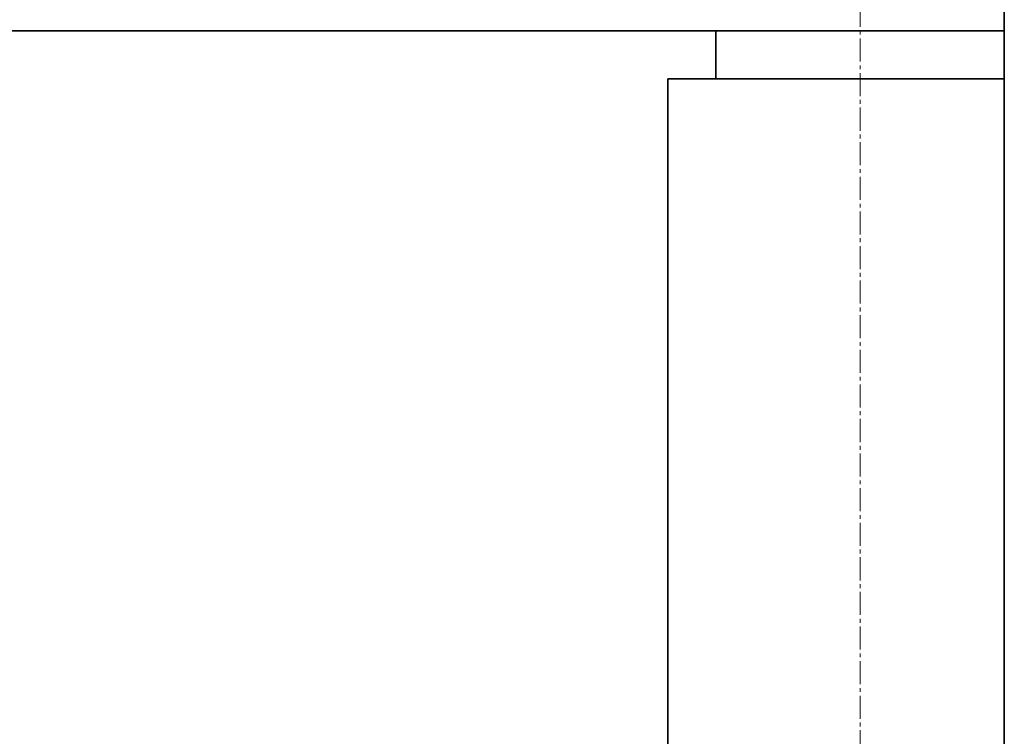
# Model space of a CAD drawing. Header units: millimetres. Extents: x 2945 to 26725, y -1089 to 16127.
# Tile 78 of 150: x 13308 to 13820, y 7315 to 7688. Entities that reach past the tile are written whole.
import ezdxf

# ---------------------------------------------------------------- set-up
doc = ezdxf.new("R2010")
doc.units = ezdxf.units.MM
doc.linetypes.add('点画线', pattern=[18, 12, -2, 2, -2])
doc.layers.add('中心线层', color=1, linetype='点画线', lineweight=18)
doc.layers.add('几何体', color=7, linetype='Continuous', lineweight=35)

msp = doc.modelspace()

# ---------------------------------------------------------------- linework, layer by layer
at = {"layer": '中心线层'}
msp.add_line((13745.254, 7893.876), (13745.254, 5124.821), dxfattribs=at)
at = {"layer": '几何体'}
for p, q in [((13820.254, 7756.852), (13820.254, 6724.491)), ((13820.254, 7681.852), (12751.433, 7681.852)), ((13670.254, 7681.852), (13670.254, 7656.852)), ((13645.254, 7656.852), (13645.254, 6511.852)), ((13820.254, 7656.852), (13645.254, 7656.852))]:
    msp.add_line(p, q, dxfattribs=at)

doc.saveas('drawing.dxf')
